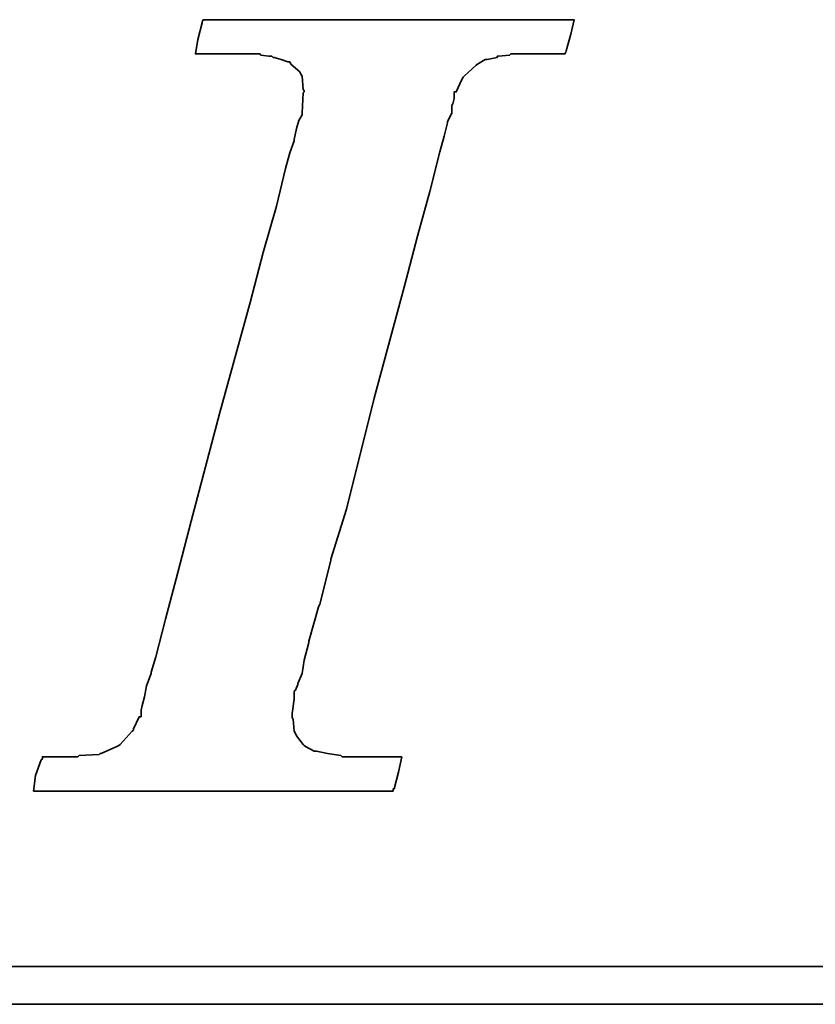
# Model space of a CAD drawing. Extents: x 33 to 316, y 49 to 445.
# Tile 32 of 48: x 201.07 to 203.3, y 114.04 to 116.8. Entities that reach past the tile are written whole.
import ezdxf

# ---------------------------------------------------------------- set-up
doc = ezdxf.new("R2010")
doc.units = 0
doc.header["$LTSCALE"] = 3
doc.header["$MEASUREMENT"] = 0
doc.layers.add('DIM', color=4, linetype='CONTINUOUS')
doc.layers.add('layer 1', color=7, linetype='CONTINUOUS')

# ---------------------------------------------------------------- blocks, each defined once
blk = doc.blocks.new('TBI MOTION logo(完整正式版)')
at = {"layer": 'layer 1', "color": 22, "lineweight": 35}
for points, knots in [([(-40.59125, -7.94375), (-40.59125, -7.94375), (-40.97375, -7.94375), (-40.97375, -7.94375), (-40.97375, -7.94375), (-40.97375, -7.94375), (-41.38125, -7.94375), (-41.38125, -7.94375), (-41.38125, -7.94375), (-41.38125, -7.94375), (-41.54875, -7.94375), (-41.54875, -7.94375), (-41.54875, -7.94375), (-41.54875, -7.94375), (-41.59875, -7.94375), (-41.59875, -7.94375), (-41.59875, -7.94375), (-41.59875, -7.94375), (-41.88375, -7.94375), (-41.88375, -7.94375), (-41.88375, -7.94375), (-41.88375, -7.94375), (-41.90875, -7.91875), (-41.90875, -7.91875), (-41.90875, -7.91875), (-41.90875, -7.91875), (-42.19875, -7.87125), (-42.19875, -7.87125), (-42.19875, -7.87125), (-42.19875, -7.87125), (-42.43875, -7.82375), (-42.43875, -7.82375), (-42.43875, -7.82375), (-42.43875, -7.82375), (-42.45875, -7.82375), (-42.45875, -7.82375), (-42.45875, -7.82375), (-42.45875, -7.82375), (-42.48625, -7.82375), (-42.48625, -7.82375), (-42.48625, -7.82375), (-42.48625, -7.82375), (-42.67625, -7.72375), (-42.67625, -7.72375), (-42.67625, -7.72375), (-42.67625, -7.72375), (-42.70125, -7.70375), (-42.70125, -7.70375), (-42.70125, -7.70375), (-42.70125, -7.70375), (-42.72375, -7.67875), (-42.72375, -7.67875), (-42.72375, -7.67875), (-42.72375, -7.67875), (-42.86875, -7.48875), (-42.86875, -7.48875), (-42.86875, -7.48875), (-42.86875, -7.48875), (-42.89375, -7.43875), (-42.89375, -7.43875), (-42.89375, -7.43875), (-42.89375, -7.43875), (-42.91875, -7.38875), (-42.91875, -7.38875), (-42.91875, -7.38875), (-42.91875, -7.38875), (-42.93875, -7.12875), (-42.93875, -7.12875), (-42.93875, -7.12875), (-42.93875, -7.12875), (-42.96375, -7.10375), (-42.96375, -7.10375), (-42.96375, -7.10375), (-42.96375, -7.10375), (-42.96375, -7.05375), (-42.96375, -7.05375), (-42.96375, -7.05375), (-42.96375, -7.05375), (-42.96375, -7.00875), (-42.96375, -7.00875), (-42.96375, -7.00875), (-42.96375, -7.00875), (-42.91875, -6.69625), (-42.91875, -6.69625), (-42.91875, -6.69625), (-42.91875, -6.69625), (-42.91875, -6.62375), (-42.91875, -6.62375), (-42.91875, -6.62375), (-42.91875, -6.62375), (-42.91875, -6.59625), (-42.91875, -6.59625), (-42.91875, -6.59625), (-42.91875, -6.59625), (-42.91875, -6.57375), (-42.91875, -6.57375), (-42.91875, -6.57375), (-42.91875, -6.57375), (-42.91875, -6.52875), (-42.91875, -6.52875), (-42.91875, -6.52875), (-42.91875, -6.52875), (-42.89375, -6.50375), (-42.89375, -6.50375), (-42.89375, -6.50375), (-42.89375, -6.50375), (-42.84375, -6.38375), (-42.84375, -6.38375), (-42.84375, -6.38375), (-42.84375, -6.38375), (-42.84375, -6.35875), (-42.84375, -6.35875), (-42.84375, -6.35875), (-42.84375, -6.35875), (-42.74625, -6.14375), (-42.74625, -6.14375), (-42.74625, -6.14375), (-42.74625, -6.14375), (-42.70125, -5.85375), (-42.70125, -5.85375), (-42.70125, -5.85375), (-42.70125, -5.85375), (-42.60375, -5.47125), (-42.60375, -5.47125), (-42.60375, -5.47125), (-42.60375, -5.47125), (-42.60375, -5.44875), (-42.60375, -5.44875), (-42.60375, -5.44875), (-42.60375, -5.44875), (-42.38875, -4.67875), (-42.38875, -4.67875), (-42.38875, -4.67875), (-42.38875, -4.67875), (-42.36375, -4.65375), (-42.36375, -4.65375), (-42.36375, -4.65375), (-42.36375, -4.65375), (-42.12375, -3.69625), (-42.12375, -3.69625), (-42.12375, -3.69625), (-42.12375, -3.69625), (-42.12375, -3.67374), (-42.12375, -3.67374), (-42.12375, -3.67374), (-42.12375, -3.67374), (-41.78875, -2.59374), (-41.78875, -2.59374), (-41.78875, -2.59374), (-41.78875, -2.59374), (-41.18875, -0.19375), (-41.18875, -0.19375), (-41.18875, -0.19375), (-41.18875, -0.19375), (-40.54375, 2.20624), (-40.54375, 2.20624), (-40.54375, 2.20624), (-40.54375, 2.20624), (-40.25375, 3.30875), (-40.25375, 3.30875), (-40.25375, 3.30875), (-40.25375, 3.30875), (-39.98875, 4.27125), (-39.98875, 4.27125), (-39.98875, 4.27125), (-39.98875, 4.27125), (-39.77375, 5.13125), (-39.77375, 5.13125), (-39.77375, 5.13125), (-39.77375, 5.13125), (-39.67875, 5.47125), (-39.67875, 5.47125), (-39.67875, 5.47125), (-39.67875, 5.47125), (-39.60375, 5.75625), (-39.60375, 5.75625), (-39.60375, 5.75625), (-39.60375, 5.75625), (-39.60375, 5.78125), (-39.60375, 5.78125), (-39.60375, 5.78125), (-39.60375, 5.78125), (-39.50875, 5.97125), (-39.50875, 5.97125), (-39.50875, 5.97125), (-39.50875, 5.97125), (-39.50875, 6.13875), (-39.50875, 6.13875), (-39.50875, 6.13875), (-39.50875, 6.13875), (-39.48625, 6.16625), (-39.48625, 6.16625), (-39.48625, 6.16625), (-39.48625, 6.16625), (-39.46125, 6.28625), (-39.46125, 6.28625), (-39.46125, 6.28625), (-39.46125, 6.28625), (-39.46125, 6.42625), (-39.46125, 6.42625), (-39.46125, 6.42625), (-39.46125, 6.42625), (-39.41375, 6.42625), (-39.41375, 6.42625), (-39.41375, 6.42625), (-39.41375, 6.42625), (-39.29375, 6.69125), (-39.29375, 6.69125), (-39.29375, 6.69125), (-39.29375, 6.69125), (-39.26875, 6.74125), (-39.26875, 6.74125), (-39.26875, 6.74125), (-39.26875, 6.74125), (-39.24375, 6.76625), (-39.24375, 6.76625), (-39.24375, 6.76625), (-39.24375, 6.76625), (-38.98375, 7.00624), (-38.98375, 7.00624), (-38.98375, 7.00624), (-38.98375, 7.00624), (-38.95625, 7.02624), (-38.95625, 7.02624), (-38.95625, 7.02624), (-38.95625, 7.02624), (-38.78875, 7.12624), (-38.78875, 7.12624), (-38.78875, 7.12624), (-38.78875, 7.12624), (-38.76375, 7.12624), (-38.76375, 7.12624), (-38.76375, 7.12624), (-38.76375, 7.12624), (-38.74375, 7.12624), (-38.74375, 7.12624), (-38.74375, 7.12624), (-38.74375, 7.12624), (-38.52875, 7.17125), (-38.52875, 7.17125), (-38.52875, 7.17125), (-38.52875, 7.17125), (-38.52875, 7.19624), (-38.52875, 7.19624), (-38.52875, 7.19624), (-38.52875, 7.19624), (-38.50375, 7.19624), (-38.50375, 7.19624), (-38.50375, 7.19624), (-38.50375, 7.19624), (-38.26125, 7.21875), (-38.26125, 7.21875), (-38.26125, 7.21875), (-38.26125, 7.21875), (-38.23875, 7.24624), (-38.23875, 7.24624), (-38.23875, 7.24624), (-38.23875, 7.24624), (-38.21625, 7.24624), (-38.21625, 7.24624), (-38.21625, 7.24624), (-38.21625, 7.24624), (-38.18875, 7.24624), (-38.18875, 7.24624), (-38.18875, 7.24624), (-38.18875, 7.24624), (-37.90375, 7.24624), (-37.90375, 7.24624), (-37.90375, 7.24624), (-37.90375, 7.24624), (-37.85375, 7.24624), (-37.85375, 7.24624), (-37.85375, 7.24624), (-37.85375, 7.24624), (-37.75875, 7.24624), (-37.75875, 7.24624), (-37.75875, 7.24624), (-37.75875, 7.24624), (-37.42375, 7.24624), (-37.42375, 7.24624), (-37.42375, 7.24624), (-37.42375, 7.24624), (-37.08875, 7.24624), (-37.08875, 7.24624), (-37.08875, 7.24624), (-37.08875, 7.24624), (-37.06375, 7.24624), (-37.06375, 7.24624), (-37.06375, 7.24624), (-37.06375, 7.24624), (-37.06375, 7.26624), (-37.06375, 7.26624), (-37.06375, 7.26624), (-37.06375, 7.26624), (-37.03875, 7.29125), (-37.03875, 7.29125), (-37.03875, 7.29125), (-37.03875, 7.29125), (-37.03875, 7.31625), (-37.03875, 7.31625), (-37.03875, 7.31625), (-37.03875, 7.31625), (-36.94125, 7.67625), (-36.94125, 7.67625), (-36.94125, 7.67625), (-36.94125, 7.67625), (-36.86875, 7.98625), (-36.86875, 7.98625), (-36.86875, 7.98625), (-36.86875, 7.98625), (-36.98875, 7.98625), (-36.98875, 7.98625), (-36.98875, 7.98625), (-36.98875, 7.98625), (-37.42375, 7.98625), (-37.42375, 7.98625), (-37.42375, 7.98625), (-37.42375, 7.98625), (-37.94875, 7.98625), (-37.94875, 7.98625), (-37.94875, 7.98625), (-37.94875, 7.98625), (-38.57375, 7.98625), (-38.57375, 7.98625), (-38.57375, 7.98625), (-38.57375, 7.98625), (-39.29375, 7.98625), (-39.29375, 7.98625), (-39.29375, 7.98625), (-39.29375, 7.98625), (-40.82875, 7.98625), (-40.82875, 7.98625), (-40.82875, 7.98625), (-40.82875, 7.98625), (-42.36375, 7.98625), (-42.36375, 7.98625), (-42.36375, 7.98625), (-42.36375, 7.98625), (-43.08375, 7.98625), (-43.08375, 7.98625), (-43.08375, 7.98625), (-43.08375, 7.98625), (-43.70875, 7.98625), (-43.70875, 7.98625), (-43.70875, 7.98625), (-43.70875, 7.98625), (-44.23375, 7.98625), (-44.23375, 7.98625), (-44.23375, 7.98625), (-44.23375, 7.98625), (-44.66875, 7.98625), (-44.66875, 7.98625), (-44.66875, 7.98625), (-44.66875, 7.98625), (-44.88375, 7.98625), (-44.88375, 7.98625), (-44.88375, 7.98625), (-44.88375, 7.98625), (-44.90875, 7.94125), (-44.90875, 7.94125), (-44.90875, 7.94125), (-44.90875, 7.94125), (-44.90875, 7.91625), (-44.90875, 7.91625), (-44.90875, 7.91625), (-44.90875, 7.91625), (-45.00375, 7.55625), (-45.00375, 7.55625), (-45.00375, 7.55625), (-45.00375, 7.55625), (-45.05375, 7.24624), (-45.05375, 7.24624), (-45.05375, 7.24624), (-45.05375, 7.24624), (-44.61875, 7.24624), (-44.61875, 7.24624), (-44.61875, 7.24624), (-44.61875, 7.24624), (-44.11375, 7.24624), (-44.11375, 7.24624), (-44.11375, 7.24624), (-44.11375, 7.24624), (-43.99375, 7.24624), (-43.99375, 7.24624), (-43.99375, 7.24624), (-43.99375, 7.24624), (-43.94625, 7.24624), (-43.94625, 7.24624), (-43.94625, 7.24624), (-43.94625, 7.24624), (-43.92374, 7.24624), (-43.92374, 7.24624), (-43.92374, 7.24624), (-43.92374, 7.24624), (-43.65875, 7.24624), (-43.65875, 7.24624), (-43.65875, 7.24624), (-43.65875, 7.24624), (-43.63875, 7.21875), (-43.63875, 7.21875), (-43.63875, 7.21875), (-43.63875, 7.21875), (-43.46875, 7.19624), (-43.46875, 7.19624), (-43.46875, 7.19624), (-43.46875, 7.19624), (-43.39875, 7.19624), (-43.39875, 7.19624), (-43.39875, 7.19624), (-43.39875, 7.19624), (-43.37125, 7.17125), (-43.37125, 7.17125), (-43.37125, 7.17125), (-43.37125, 7.17125), (-43.34875, 7.17125), (-43.34875, 7.17125), (-43.34875, 7.17125), (-43.34875, 7.17125), (-43.20375, 7.12624), (-43.20375, 7.12624), (-43.20375, 7.12624), (-43.20375, 7.12624), (-43.05875, 7.07624), (-43.05875, 7.07624), (-43.05875, 7.07624), (-43.05875, 7.07624), (-43.01375, 7.07624), (-43.01375, 7.07624), (-43.01375, 7.07624), (-43.01375, 7.07624), (-42.98875, 7.02624), (-42.98875, 7.02624), (-42.98875, 7.02624), (-42.98875, 7.02624), (-42.79875, 6.86125), (-42.79875, 6.86125), (-42.79875, 6.86125), (-42.79875, 6.86125), (-42.77375, 6.81125), (-42.77375, 6.81125), (-42.77375, 6.81125), (-42.77375, 6.81125), (-42.74625, 6.76625), (-42.74625, 6.76625), (-42.74625, 6.76625), (-42.74625, 6.76625), (-42.72375, 6.47625), (-42.72375, 6.47625), (-42.72375, 6.47625), (-42.72375, 6.47625), (-42.70125, 6.45124), (-42.70125, 6.45124), (-42.70125, 6.45124), (-42.70125, 6.45124), (-42.70125, 6.42625), (-42.70125, 6.42625), (-42.70125, 6.42625), (-42.70125, 6.42625), (-42.72375, 6.40625), (-42.72375, 6.40625), (-42.72375, 6.40625), (-42.72375, 6.40625), (-42.74625, 5.97125), (-42.74625, 5.97125), (-42.74625, 5.97125), (-42.74625, 5.97125), (-42.74625, 5.94625), (-42.74625, 5.94625), (-42.74625, 5.94625), (-42.74625, 5.94625), (-42.74625, 5.92625), (-42.74625, 5.92625), (-42.74625, 5.92625), (-42.74625, 5.92625), (-42.77375, 5.87625), (-42.77375, 5.87625), (-42.77375, 5.87625), (-42.77375, 5.87625), (-42.81875, 5.80625), (-42.81875, 5.80625), (-42.81875, 5.80625), (-42.81875, 5.80625), (-42.86875, 5.63625), (-42.86875, 5.63625), (-42.86875, 5.63625), (-42.86875, 5.63625), (-42.91875, 5.39625), (-42.91875, 5.39625), (-42.91875, 5.39625), (-42.91875, 5.39625), (-42.91875, 5.37124), (-42.91875, 5.37124), (-42.91875, 5.37124), (-42.91875, 5.37124), (-43.01375, 5.10874), (-43.01375, 5.10874), (-43.01375, 5.10874), (-43.01375, 5.10874), (-43.10875, 4.77124), (-43.10875, 4.77124), (-43.10875, 4.77124), (-43.10875, 4.77124), (-43.29875, 3.95625), (-43.29875, 3.95625), (-43.29875, 3.95625), (-43.29875, 3.95625), (-43.58875, 2.95125), (-43.58875, 2.95125), (-43.58875, 2.95125), (-43.58875, 2.95125), (-43.87375, 1.87125), (-43.87375, 1.87125), (-43.87375, 1.87125), (-43.87375, 1.87125), (-44.52625, -0.50374), (-44.52625, -0.50374), (-44.52625, -0.50374), (-44.52625, -0.50374), (-45.14875, -2.85375), (-45.14875, -2.85375), (-45.14875, -2.85375), (-45.14875, -2.85375), (-45.43375, -3.95875), (-45.43375, -3.95875), (-45.43375, -3.95875), (-45.43375, -3.95875), (-45.69875, -4.96875), (-45.69875, -4.96875), (-45.69875, -4.96875), (-45.69875, -4.96875), (-45.91375, -5.78375), (-45.91375, -5.78375), (-45.91375, -5.78375), (-45.91375, -5.78375), (-46.01375, -6.11875), (-46.01375, -6.11875), (-46.01375, -6.11875), (-46.01375, -6.11875), (-46.01375, -6.14375), (-46.01375, -6.14375), (-46.01375, -6.14375), (-46.01375, -6.14375), (-46.10875, -6.40875), (-46.10875, -6.40875), (-46.10875, -6.40875), (-46.10875, -6.40875), (-46.15375, -6.64875), (-46.15375, -6.64875), (-46.15375, -6.64875), (-46.15375, -6.64875), (-46.20375, -6.83875), (-46.20375, -6.83875), (-46.20375, -6.83875), (-46.20375, -6.83875), (-46.22875, -6.93375), (-46.22875, -6.93375), (-46.22875, -6.93375), (-46.22875, -6.93375), (-46.22875, -7.07875), (-46.22875, -7.07875), (-46.22875, -7.07875), (-46.22875, -7.07875), (-46.27375, -7.07875), (-46.27375, -7.07875), (-46.27375, -7.07875), (-46.27375, -7.07875), (-46.39375, -7.34375), (-46.39375, -7.34375), (-46.39375, -7.34375), (-46.39375, -7.34375), (-46.39375, -7.36875), (-46.39375, -7.36875), (-46.39375, -7.36875), (-46.39375, -7.36875), (-46.42125, -7.38875), (-46.42125, -7.38875), (-46.42125, -7.38875), (-46.42125, -7.38875), (-46.68375, -7.67875), (-46.68375, -7.67875), (-46.68375, -7.67875), (-46.68375, -7.67875), (-46.70875, -7.70375), (-46.70875, -7.70375), (-46.70875, -7.70375), (-46.70875, -7.70375), (-46.75375, -7.72375), (-46.75375, -7.72375), (-46.75375, -7.72375), (-46.75375, -7.72375), (-47.08875, -7.87125), (-47.08875, -7.87125), (-47.08875, -7.87125), (-47.08875, -7.87125), (-47.11625, -7.87125), (-47.11625, -7.87125), (-47.11625, -7.87125), (-47.11625, -7.87125), (-47.13875, -7.89375), (-47.13875, -7.89375), (-47.13875, -7.89375), (-47.13875, -7.89375), (-47.56875, -7.91875), (-47.56875, -7.91875), (-47.56875, -7.91875), (-47.56875, -7.91875), (-47.59625, -7.94375), (-47.59625, -7.94375), (-47.59625, -7.94375), (-47.59625, -7.94375), (-47.64375, -7.94375), (-47.64375, -7.94375), (-47.64375, -7.94375), (-47.64375, -7.94375), (-47.73625, -7.94375), (-47.73625, -7.94375), (-47.73625, -7.94375), (-47.73625, -7.94375), (-48.07375, -7.94375), (-48.07375, -7.94375), (-48.07375, -7.94375), (-48.07375, -7.94375), (-48.36125, -7.94375), (-48.36125, -7.94375), (-48.36125, -7.94375), (-48.36125, -7.94375), (-48.36125, -7.96625), (-48.36125, -7.96625), (-48.36125, -7.96625), (-48.36125, -7.96625), (-48.36125, -7.99125), (-48.36125, -7.99125), (-48.36125, -7.99125), (-48.36125, -7.99125), (-48.38875, -8.01375), (-48.38875, -8.01375), (-48.38875, -8.01375), (-48.38875, -8.01375), (-48.50875, -8.34875), (-48.50875, -8.34875), (-48.50875, -8.34875), (-48.50875, -8.34875), (-48.55375, -8.68625), (-48.55375, -8.68625), (-48.55375, -8.68625), (-48.55375, -8.68625), (-48.45875, -8.68625), (-48.45875, -8.68625), (-48.45875, -8.68625), (-48.45875, -8.68625), (-48.07375, -8.68625), (-48.07375, -8.68625), (-48.07375, -8.68625), (-48.07375, -8.68625), (-47.52375, -8.68625), (-47.52375, -8.68625), (-47.52375, -8.68625), (-47.52375, -8.68625), (-46.92375, -8.68625), (-46.92375, -8.68625), (-46.92375, -8.68625), (-46.92375, -8.68625), (-46.25375, -8.68625), (-46.25375, -8.68625), (-46.25375, -8.68625), (-46.25375, -8.68625), (-46.20375, -8.68625), (-46.20375, -8.68625), (-46.20375, -8.68625), (-46.20375, -8.68625), (-44.71375, -8.68625), (-44.71375, -8.68625), (-44.71375, -8.68625), (-44.71375, -8.68625), (-43.22875, -8.68625), (-43.22875, -8.68625), (-43.22875, -8.68625), (-43.22875, -8.68625), (-42.55875, -8.68625), (-42.55875, -8.68625), (-42.55875, -8.68625), (-42.55875, -8.68625), (-42.50875, -8.68625), (-42.50875, -8.68625), (-42.50875, -8.68625), (-42.50875, -8.68625), (-41.93375, -8.68625), (-41.93375, -8.68625), (-41.93375, -8.68625), (-41.93375, -8.68625), (-41.38125, -8.68625), (-41.38125, -8.68625), (-41.38125, -8.68625), (-41.38125, -8.68625), (-40.97375, -8.68625), (-40.97375, -8.68625), (-40.97375, -8.68625), (-40.97375, -8.68625), (-40.78125, -8.68625), (-40.78125, -8.68625), (-40.78125, -8.68625), (-40.78125, -8.68625), (-40.78125, -8.63875), (-40.78125, -8.63875), (-40.78125, -8.63875), (-40.78125, -8.63875), (-40.75875, -8.63875), (-40.75875, -8.63875), (-40.75875, -8.63875), (-40.75875, -8.63875), (-40.66375, -8.27875), (-40.66375, -8.27875), (-40.66375, -8.27875), (-40.66375, -8.27875), (-40.59125, -7.94375), (-40.59125, -7.94375)], [0, 0, 0, 0, 0.00558659, 0.00558659, 0.00558659, 0.00558659, 0.01117318, 0.01117318, 0.01117318, 0.01117318, 0.01675978, 0.01675978, 0.01675978, 0.01675978, 0.02234637, 0.02234637, 0.02234637, 0.02234637, 0.02793296, 0.02793296, 0.02793296, 0.02793296, 0.03351955, 0.03351955, 0.03351955, 0.03351955, 0.03910615, 0.03910615, 0.03910615, 0.03910615, 0.04469274, 0.04469274, 0.04469274, 0.04469274, 0.05027933, 0.05027933, 0.05027933, 0.05027933, 0.05586592, 0.05586592, 0.05586592, 0.05586592, 0.06145251, 0.06145251, 0.06145251, 0.06145251, 0.06703911, 0.06703911, 0.06703911, 0.06703911, 0.0726257, 0.0726257, 0.0726257, 0.0726257, 0.07821229, 0.07821229, 0.07821229, 0.07821229, 0.08379888, 0.08379888, 0.08379888, 0.08379888, 0.08938547, 0.08938547, 0.08938547, 0.08938547, 0.09497207, 0.09497207, 0.09497207, 0.09497207, 0.10055866, 0.10055866, 0.10055866, 0.10055866, 0.10614525, 0.10614525, 0.10614525, 0.10614525, 0.11173184, 0.11173184, 0.11173184, 0.11173184, 0.11731844, 0.11731844, 0.11731844, 0.11731844, 0.12290503, 0.12290503, 0.12290503, 0.12290503, 0.12849162, 0.12849162, 0.12849162, 0.12849162, 0.13407821, 0.13407821, 0.13407821, 0.13407821, 0.1396648, 0.1396648, 0.1396648, 0.1396648, 0.1452514, 0.1452514, 0.1452514, 0.1452514, 0.15083799, 0.15083799, 0.15083799, 0.15083799, 0.15642458, 0.15642458, 0.15642458, 0.15642458, 0.16201117, 0.16201117, 0.16201117, 0.16201117, 0.16759777, 0.16759777, 0.16759777, 0.16759777, 0.17318436, 0.17318436, 0.17318436, 0.17318436, 0.17877095, 0.17877095, 0.17877095, 0.17877095, 0.18435754, 0.18435754, 0.18435754, 0.18435754, 0.18994413, 0.18994413, 0.18994413, 0.18994413, 0.19553073, 0.19553073, 0.19553073, 0.19553073, 0.20111732, 0.20111732, 0.20111732, 0.20111732, 0.20670391, 0.20670391, 0.20670391, 0.20670391, 0.2122905, 0.2122905, 0.2122905, 0.2122905, 0.21787709, 0.21787709, 0.21787709, 0.21787709, 0.22346369, 0.22346369, 0.22346369, 0.22346369, 0.22905028, 0.22905028, 0.22905028, 0.22905028, 0.23463687, 0.23463687, 0.23463687, 0.23463687, 0.24022346, 0.24022346, 0.24022346, 0.24022346, 0.24581006, 0.24581006, 0.24581006, 0.24581006, 0.25139665, 0.25139665, 0.25139665, 0.25139665, 0.25698324, 0.25698324, 0.25698324, 0.25698324, 0.26256983, 0.26256983, 0.26256983, 0.26256983, 0.26815642, 0.26815642, 0.26815642, 0.26815642, 0.27374302, 0.27374302, 0.27374302, 0.27374302, 0.27932961, 0.27932961, 0.27932961, 0.27932961, 0.2849162, 0.2849162, 0.2849162, 0.2849162, 0.29050279, 0.29050279, 0.29050279, 0.29050279, 0.29608939, 0.29608939, 0.29608939, 0.29608939, 0.30167598, 0.30167598, 0.30167598, 0.30167598, 0.30726257, 0.30726257, 0.30726257, 0.30726257, 0.31284916, 0.31284916, 0.31284916, 0.31284916, 0.31843575, 0.31843575, 0.31843575, 0.31843575, 0.32402235, 0.32402235, 0.32402235, 0.32402235, 0.32960894, 0.32960894, 0.32960894, 0.32960894, 0.33519553, 0.33519553, 0.33519553, 0.33519553, 0.34078212, 0.34078212, 0.34078212, 0.34078212, 0.34636872, 0.34636872, 0.34636872, 0.34636872, 0.35195531, 0.35195531, 0.35195531, 0.35195531, 0.3575419, 0.3575419, 0.3575419, 0.3575419, 0.36312849, 0.36312849, 0.36312849, 0.36312849, 0.36871508, 0.36871508, 0.36871508, 0.36871508, 0.37430168, 0.37430168, 0.37430168, 0.37430168, 0.37988827, 0.37988827, 0.37988827, 0.37988827, 0.38547486, 0.38547486, 0.38547486, 0.38547486, 0.39106145, 0.39106145, 0.39106145, 0.39106145, 0.39664804, 0.39664804, 0.39664804, 0.39664804, 0.40223464, 0.40223464, 0.40223464, 0.40223464, 0.40782123, 0.40782123, 0.40782123, 0.40782123, 0.41340782, 0.41340782, 0.41340782, 0.41340782, 0.41899441, 0.41899441, 0.41899441, 0.41899441, 0.42458101, 0.42458101, 0.42458101, 0.42458101, 0.4301676, 0.4301676, 0.4301676, 0.4301676, 0.43575419, 0.43575419, 0.43575419, 0.43575419, 0.44134078, 0.44134078, 0.44134078, 0.44134078, 0.44692737, 0.44692737, 0.44692737, 0.44692737, 0.45251397, 0.45251397, 0.45251397, 0.45251397, 0.45810056, 0.45810056, 0.45810056, 0.45810056, 0.46368715, 0.46368715, 0.46368715, 0.46368715, 0.46927374, 0.46927374, 0.46927374, 0.46927374, 0.47486034, 0.47486034, 0.47486034, 0.47486034, 0.48044693, 0.48044693, 0.48044693, 0.48044693, 0.48603352, 0.48603352, 0.48603352, 0.48603352, 0.49162011, 0.49162011, 0.49162011, 0.49162011, 0.4972067, 0.4972067, 0.4972067, 0.4972067, 0.5027933, 0.5027933, 0.5027933, 0.5027933, 0.50837989, 0.50837989, 0.50837989, 0.50837989, 0.51396648, 0.51396648, 0.51396648, 0.51396648, 0.51955307, 0.51955307, 0.51955307, 0.51955307, 0.52513966, 0.52513966, 0.52513966, 0.52513966, 0.53072626, 0.53072626, 0.53072626, 0.53072626, 0.53631285, 0.53631285, 0.53631285, 0.53631285, 0.54189944, 0.54189944, 0.54189944, 0.54189944, 0.54748603, 0.54748603, 0.54748603, 0.54748603, 0.55307263, 0.55307263, 0.55307263, 0.55307263, 0.55865922, 0.55865922, 0.55865922, 0.55865922, 0.56424581, 0.56424581, 0.56424581, 0.56424581, 0.5698324, 0.5698324, 0.5698324, 0.5698324, 0.57541899, 0.57541899, 0.57541899, 0.57541899, 0.58100559, 0.58100559, 0.58100559, 0.58100559, 0.58659218, 0.58659218, 0.58659218, 0.58659218, 0.59217877, 0.59217877, 0.59217877, 0.59217877, 0.59776536, 0.59776536, 0.59776536, 0.59776536, 0.60335196, 0.60335196, 0.60335196, 0.60335196, 0.60893855, 0.60893855, 0.60893855, 0.60893855, 0.61452514, 0.61452514, 0.61452514, 0.61452514, 0.62011173, 0.62011173, 0.62011173, 0.62011173, 0.62569832, 0.62569832, 0.62569832, 0.62569832, 0.63128492, 0.63128492, 0.63128492, 0.63128492, 0.63687151, 0.63687151, 0.63687151, 0.63687151, 0.6424581, 0.6424581, 0.6424581, 0.6424581, 0.64804469, 0.64804469, 0.64804469, 0.64804469, 0.65363128, 0.65363128, 0.65363128, 0.65363128, 0.65921788, 0.65921788, 0.65921788, 0.65921788, 0.66480447, 0.66480447, 0.66480447, 0.66480447, 0.67039106, 0.67039106, 0.67039106, 0.67039106, 0.67597765, 0.67597765, 0.67597765, 0.67597765, 0.68156425, 0.68156425, 0.68156425, 0.68156425, 0.68715084, 0.68715084, 0.68715084, 0.68715084, 0.69273743, 0.69273743, 0.69273743, 0.69273743, 0.69832402, 0.69832402, 0.69832402, 0.69832402, 0.70391061, 0.70391061, 0.70391061, 0.70391061, 0.70949721, 0.70949721, 0.70949721, 0.70949721, 0.7150838, 0.7150838, 0.7150838, 0.7150838, 0.72067039, 0.72067039, 0.72067039, 0.72067039, 0.72625698, 0.72625698, 0.72625698, 0.72625698, 0.73184358, 0.73184358, 0.73184358, 0.73184358, 0.73743017, 0.73743017, 0.73743017, 0.73743017, 0.74301676, 0.74301676, 0.74301676, 0.74301676, 0.74860335, 0.74860335, 0.74860335, 0.74860335, 0.75418994, 0.75418994, 0.75418994, 0.75418994, 0.75977654, 0.75977654, 0.75977654, 0.75977654, 0.76536313, 0.76536313, 0.76536313, 0.76536313, 0.77094972, 0.77094972, 0.77094972, 0.77094972, 0.77653631, 0.77653631, 0.77653631, 0.77653631, 0.78212291, 0.78212291, 0.78212291, 0.78212291, 0.7877095, 0.7877095, 0.7877095, 0.7877095, 0.79329609, 0.79329609, 0.79329609, 0.79329609, 0.79888268, 0.79888268, 0.79888268, 0.79888268, 0.80446927, 0.80446927, 0.80446927, 0.80446927, 0.81005587, 0.81005587, 0.81005587, 0.81005587, 0.81564246, 0.81564246, 0.81564246, 0.81564246, 0.82122905, 0.82122905, 0.82122905, 0.82122905, 0.82681564, 0.82681564, 0.82681564, 0.82681564, 0.83240223, 0.83240223, 0.83240223, 0.83240223, 0.83798883, 0.83798883, 0.83798883, 0.83798883, 0.84357542, 0.84357542, 0.84357542, 0.84357542, 0.84916201, 0.84916201, 0.84916201, 0.84916201, 0.8547486, 0.8547486, 0.8547486, 0.8547486, 0.8603352, 0.8603352, 0.8603352, 0.8603352, 0.86592179, 0.86592179, 0.86592179, 0.86592179, 0.87150838, 0.87150838, 0.87150838, 0.87150838, 0.87709497, 0.87709497, 0.87709497, 0.87709497, 0.88268156, 0.88268156, 0.88268156, 0.88268156, 0.88826816, 0.88826816, 0.88826816, 0.88826816, 0.89385475, 0.89385475, 0.89385475, 0.89385475, 0.89944134, 0.89944134, 0.89944134, 0.89944134, 0.90502793, 0.90502793, 0.90502793, 0.90502793, 0.91061453, 0.91061453, 0.91061453, 0.91061453, 0.91620112, 0.91620112, 0.91620112, 0.91620112, 0.92178771, 0.92178771, 0.92178771, 0.92178771, 0.9273743, 0.9273743, 0.9273743, 0.9273743, 0.93296089, 0.93296089, 0.93296089, 0.93296089, 0.93854749, 0.93854749, 0.93854749, 0.93854749, 0.94413408, 0.94413408, 0.94413408, 0.94413408, 0.94972067, 0.94972067, 0.94972067, 0.94972067, 0.95530726, 0.95530726, 0.95530726, 0.95530726, 0.96089385, 0.96089385, 0.96089385, 0.96089385, 0.96648045, 0.96648045, 0.96648045, 0.96648045, 0.97206704, 0.97206704, 0.97206704, 0.97206704, 0.97765363, 0.97765363, 0.97765363, 0.97765363, 0.98324022, 0.98324022, 0.98324022, 0.98324022, 0.98882682, 0.98882682, 0.98882682, 0.98882682, 0.99441341, 0.99441341, 0.99441341, 0.99441341, 1, 1, 1, 1]), ([(75.90875, -9.47875), (75.90875, -9.47875), (75.90875, -12.28625), (75.90875, -12.28625), (75.90875, -12.28625), (75.90875, -12.28625), (75.90875, -12.47875), (75.90875, -12.47875), (75.90875, -12.47875), (75.90875, -12.47875), (75.71625, -12.47875), (75.71625, -12.47875), (75.71625, -12.47875), (75.71625, -12.47875), (-88.32875, -12.47875), (-88.32875, -12.47875), (-88.32875, -12.47875), (-88.32875, -12.47875), (-88.32875, -13.29375), (-88.32875, -13.29375), (-88.32875, -13.29375), (-88.32875, -13.29375), (82.89125, -13.29375), (82.89125, -13.29375), (82.89125, -13.29375), (82.89125, -13.29375), (75.90875, -9.47875), (75.90875, -9.47875)], [0, 0, 0, 0, 0.14285714, 0.14285714, 0.14285714, 0.14285714, 0.28571429, 0.28571429, 0.28571429, 0.28571429, 0.42857143, 0.42857143, 0.42857143, 0.42857143, 0.57142857, 0.57142857, 0.57142857, 0.57142857, 0.71428571, 0.71428571, 0.71428571, 0.71428571, 0.85714286, 0.85714286, 0.85714286, 0.85714286, 1, 1, 1, 1])]:
    blk.add_open_spline(points, degree=3, knots=knots, dxfattribs=at)

msp = doc.modelspace()

# ---------------------------------------------------------------- block references
at = {"layer": 'DIM', "xscale": 0.1296000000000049, "yscale": 0.1296000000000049, "zscale": 0.1296}
msp.add_blockref('TBI MOTION logo(完整正式版)', (207.3973, 115.7675), dxfattribs=at)

doc.saveas('drawing.dxf')
